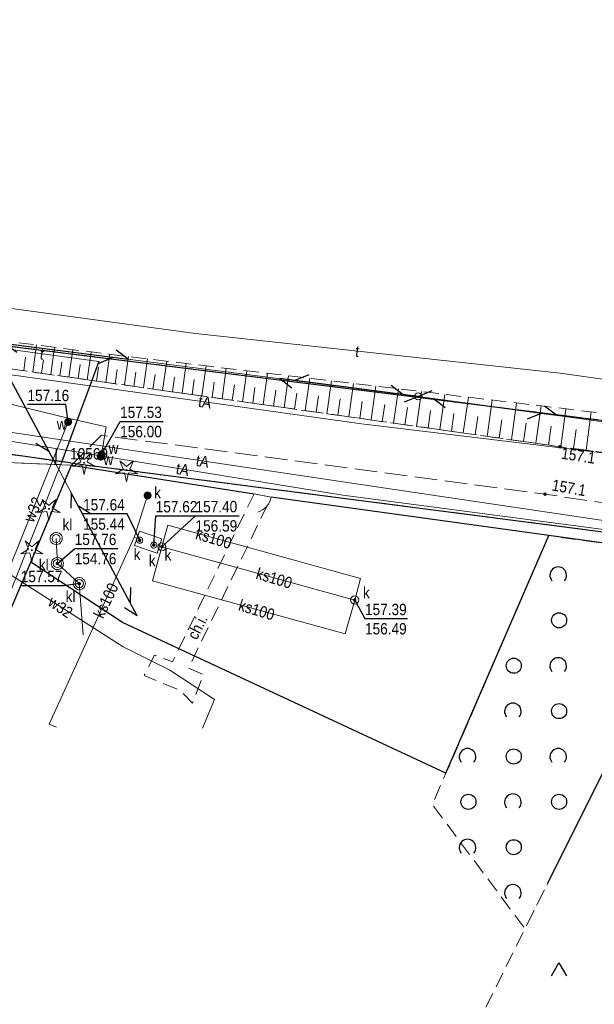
# Model space of a CAD drawing. Header units: metres. Extents: x 5548743 to 5556416, y 5707500 to 5714000.
# Tile 73 of 203: x 5555005 to 5555062, y 5709124 to 5709222. Entities that reach past the tile are written whole.
import ezdxf
from ezdxf.enums import TextEntityAlignment as Align

# ---------------------------------------------------------------- set-up
doc = ezdxf.new("R2010")
doc.units = ezdxf.units.M
doc.header["$MEASUREMENT"] = 0
for name, pattern in [('1.5_0.75', [2.25, 1.5, -0.75]), ('2.25_0.75', [3, 2.25, -0.75]), ('219-1000', [0]), ('otof_1000', [0]), ('sutp_1000', [0])]:
    doc.linetypes.add(name, pattern=pattern)
doc.layers.get('0').update_dxf_attribs({"color": 2, "linetype": 'CONTINUOUS', "lineweight": 5})
for name, color, linetype in [('000 Inne (niezydentyfikowane)', 7, 'CONTINUOUS'), ('202-punkt graniczny-Atr104', 7, 'CONTINUOUS'), ('217-kontur klasyfikacyjny', 7, 'CONTINUOUS'), ('218-kontur użytku gruntowego', 7, 'CONTINUOUS'), ('219-działka ewidencyjna', 7, 'CONTINUOUS'), ('chodnik', 7, 'CONTINUOUS'), ('chodnik-Atr17', 7, 'CONTINUOUS'), ('drzewo iglaste', 7, 'CONTINUOUS'), ('furtka', 7, 'CONTINUOUS'), ('jezdnia', 7, 'CONTINUOUS'), ('komora podziemna', 7, 'CONTINUOUS'), ('obudowa ochronna przewodu', 7, 'CONTINUOUS'), ('ogrodzenie trwałe', 7, 'CONTINUOUS'), ('osadnik  szambo', 7, 'CONTINUOUS'), ('osadnik  szambo-Atr17', 7, 'CONTINUOUS'), ('pikieta naturalna', 7, 'CONTINUOUS'), ('pikieta naturalna-Atr2', 7, 'CONTINUOUS'), ('przewód kanalizacyjny', 7, 'CONTINUOUS'), ('przewód kanalizacyjny-Atr1', 7, 'CONTINUOUS'), ('przewód telekomunikacyjny napowietrzny', 7, 'CONTINUOUS'), ('przewód telekomunikacyjny podziemny', 7, 'CONTINUOUS'), ('przewód telekomunikacyjny podziemny-Atr1', 7, 'CONTINUOUS'), ('przewód wodociągowy', 7, 'CONTINUOUS'), ('przewód wodociągowy-Atr1', 7, 'CONTINUOUS'), ('rzedna', 7, 'CONTINUOUS'), ('rzedna-Atr2', 7, 'CONTINUOUS'), ('rzedna-Atr3', 7, 'CONTINUOUS'), ('skarpa nieumocniona', 7, 'CONTINUOUS'), ('słup przewodów napowietrznych', 7, 'CONTINUOUS'), ('teren zalesiony', 7, 'CONTINUOUS'), ('właz do komory lub kanału', 7, 'CONTINUOUS'), ('właz do komory lub kanału - okrągły', 7, 'CONTINUOUS'), ('właz do komory lub kanału - okrągły-Atr17', 7, 'CONTINUOUS'), ('właz do komory lub kanału-Atr17', 7, 'CONTINUOUS'), ('zadrzewienie  zakrzewienie', 7, 'CONTINUOUS'), ('zasuwa lub zawór', 7, 'CONTINUOUS'), ('zasuwa lub zawór-Atr17', 7, 'CONTINUOUS')]:
    doc.layers.add(name, color=color, linetype=linetype)
doc.styles.get("Standard").update_dxf_attribs({"font": 'Working1250', "width": 0.75})
doc.linetypes.add('902-1000', pattern='A,5,0,[1,ksztalty.shx,S=1,R=0,X=0,Y=0],5', length=10)

# ---------------------------------------------------------------- blocks, each defined once
blk = doc.blocks.new('SUTP')
at = {"color": 0, "linetype": 'Continuous'}
for p, q in [((0, 0), (1.299, 0.75)), ((0, 0), (13.848, 0)), ((2.799, -0.75), (1.5, 0)), ((11.049, -0.75), (12.348, 0)), ((13.848, 0), (12.549, 0.75))]:
    blk.add_line(p, q, dxfattribs=at)
blk = doc.blocks.new('US25')
at = {"linetype": 'Continuous', "lineweight": 13}
h = blk.add_hatch(color=0, dxfattribs=at)
edge = h.paths.add_edge_path()
edge.add_arc((0, 0), 0.4, 0, 360)
blk = doc.blocks.new('PW01')
at = {"linetype": 'Continuous', "lineweight": 13}
h = blk.add_hatch(color=0, dxfattribs=at)
edge = h.paths.add_edge_path()
edge.add_arc((0, 0), 0.18, 0, 360)
blk = doc.blocks.new('OP011')
at = {"linetype": 'Continuous', "lineweight": 13}
h = blk.add_hatch(color=0, dxfattribs=at)
edge = h.paths.add_edge_path()
edge.add_arc((0, 0), 0.1, 0, 360)
at = {"color": 0, "linetype": 'Continuous', "lineweight": 13}
for p, q in [((-1.099, -0.357), (-0.324, 0.105)), ((-0.324, 0.105), (-0.679, 0.935)), ((-0.679, 0.935), (0, 0.341)), ((0, 0.341), (0.679, 0.935)), ((0.679, 0.935), (0.324, 0.105)), ((0.324, 0.105), (1.099, -0.357)), ((-0.2, -0.275), (-1.099, -0.357)), ((-0.2, -0.275), (0, -1.155)), ((0, -1.155), (0.2, -0.275)), ((1.099, -0.357), (0.2, -0.275))]:
    blk.add_line(p, q, dxfattribs=at)
blk = doc.blocks.new('US22')
at = {"color": 0, "linetype": 'Continuous', "lineweight": 0}
blk.add_circle((0, 0), 0.4, dxfattribs=at)
blk = doc.blocks.new('OK04')
at = {"color": 0, "linetype": 'Continuous', "lineweight": 0}
blk.add_arc((2, 0), 2, 120, 180, dxfattribs=at)
blk = doc.blocks.new('US15')
at = {"color": 0, "linetype": 'Continuous', "lineweight": 13}
blk.add_circle((0, 0), 0.35, dxfattribs=at)
blk = doc.blocks.new('OTZK3')
at = {"color": 0, "linetype": 'Continuous'}
for p, q in [((-0.75, -0.433), (0, 0.866)), ((0, 0.866), (0.75, -0.433))]:
    blk.add_line(p, q, dxfattribs=at)
blk = doc.blocks.new('OTZK1')
at = {"color": 0, "linetype": 'Continuous'}
blk.add_circle((0, 0), 0.75, dxfattribs=at)
blk = doc.blocks.new('OTZK2')
at = {"color": 0, "linetype": 'Continuous'}
blk.add_arc((0, 0), 0.825, 318.85, 221.162, dxfattribs=at)

msp = doc.modelspace()

# ---------------------------------------------------------------- linework, layer by layer
at = {"layer": '000 Inne (niezydentyfikowane)', "color": 252, "linetype": 'Continuous', "lineweight": 18, "flags": 128}
for points in [[(5555006.68, 5709186.67), (5555007.06, 5709189.36)], [(5555008.47, 5709186.42), (5555008.85, 5709189.13)], [(5555010.28, 5709186.17), (5555010.66, 5709188.9)], [(5555012.1, 5709185.91), (5555012.49, 5709188.66)], [(5555005.79, 5709186.8), (5555005.98, 5709188.14)], [(5555007.57, 5709186.55), (5555007.77, 5709187.9)], [(5555009.37, 5709186.29), (5555009.56, 5709187.65)], [(5555013.94, 5709185.65), (5555014.33, 5709188.43)], [(5555015.79, 5709185.39), (5555016.19, 5709188.2)], [(5555017.67, 5709185.12), (5555018.08, 5709187.98)], [(5555019.58, 5709184.85), (5555019.99, 5709187.75)], [(5555011.19, 5709186.04), (5555011.38, 5709187.41)], [(5555013.01, 5709185.78), (5555013.21, 5709187.16)], [(5555014.86, 5709185.52), (5555015.06, 5709186.92)], [(5555016.73, 5709185.25), (5555016.93, 5709186.67)], [(5555021.52, 5709184.58), (5555021.93, 5709187.52)], [(5555023.48, 5709184.3), (5555023.9, 5709187.28)], [(5555025.48, 5709184.02), (5555025.9, 5709187.05)], [(5555027.5, 5709183.73), (5555027.93, 5709186.8)], [(5555018.62, 5709184.99), (5555018.83, 5709186.43)], [(5555020.55, 5709184.71), (5555020.75, 5709186.17)], [(5555022.5, 5709184.44), (5555022.71, 5709185.92)], [(5555029.55, 5709183.44), (5555029.99, 5709186.56)], [(5555031.63, 5709183.14), (5555032.08, 5709186.31)], [(5555033.74, 5709182.85), (5555034.2, 5709186.06)], [(5555035.89, 5709182.54), (5555036.35, 5709185.8)], [(5555024.48, 5709184.16), (5555024.69, 5709185.66)], [(5555026.48, 5709183.87), (5555026.7, 5709185.4)], [(5555028.52, 5709183.58), (5555028.74, 5709185.13)], [(5555030.59, 5709183.29), (5555030.81, 5709184.86)], [(5555038.06, 5709182.23), (5555038.53, 5709185.54)], [(5555040.27, 5709181.92), (5555040.74, 5709185.28)], [(5555042.5, 5709181.61), (5555042.98, 5709185.01)], [(5555044.77, 5709181.28), (5555045.26, 5709184.74)], [(5555032.68, 5709183), (5555032.91, 5709184.59)], [(5555034.81, 5709182.69), (5555035.04, 5709184.31)], [(5555036.97, 5709182.39), (5555037.2, 5709184.03)], [(5555039.16, 5709182.08), (5555039.39, 5709183.74)], [(5555047.08, 5709180.96), (5555047.57, 5709184.46)], [(5555049.41, 5709180.63), (5555049.92, 5709184.18)], [(5555051.78, 5709180.29), (5555052.29, 5709183.9)], [(5555041.38, 5709181.76), (5555041.62, 5709183.45)], [(5555043.63, 5709181.45), (5555043.88, 5709183.16)], [(5555045.92, 5709181.12), (5555046.17, 5709182.86)], [(5555054.19, 5709179.95), (5555054.71, 5709183.61)], [(5555056.63, 5709179.61), (5555057.16, 5709183.32)], [(5555059.11, 5709179.26), (5555059.61, 5709183.02)], [(5555048.24, 5709180.79), (5555048.49, 5709182.56)], [(5555050.59, 5709180.46), (5555050.85, 5709182.25)], [(5555052.98, 5709180.12), (5555053.24, 5709181.94)], [(5555061.62, 5709178.92), (5555062.12, 5709182.72)], [(5555055.41, 5709179.78), (5555055.67, 5709181.62)], [(5555057.86, 5709179.43), (5555058.13, 5709181.3)], [(5555060.36, 5709179.09), (5555060.61, 5709180.98)]]:
    msp.add_lwpolyline(points, dxfattribs=at)
at = {"layer": '217-kontur klasyfikacyjny', "color": 3, "linetype": '1.5_0.75', "lineweight": 18, "flags": 128}
msp.add_lwpolyline([(5554965.22, 5709194.14), (5555163.75, 5709169.32)], dxfattribs=at)
at = {"layer": '218-kontur użytku gruntowego', "color": 70, "linetype": '1.5_0.75', "lineweight": 18, "flags": 128}
for points in [[(5554965.22, 5709194.14), (5555163.75, 5709169.32)], [(5555163.75, 5709169.32), (5554965.22, 5709194.14)], [(5555010.39, 5709177.67), (5555001.68, 5709178.88)], [(5555001.68, 5709178.88), (5555010.39, 5709177.67)], [(5555195.65, 5709153.71), (5555010.39, 5709177.67)], [(5555010.39, 5709177.67), (5555195.65, 5709153.71)]]:
    msp.add_lwpolyline(points, dxfattribs=at)
at = {"layer": '219-działka ewidencyjna', "color": 94, "linetype": '219-1000', "lineweight": 30, "flags": 128}
for points in [[(5554965.22, 5709194.14), (5555197.48, 5709165.1)], [(5555010.39, 5709177.67), (5555001.68, 5709178.88)], [(5555010.39, 5709177.67), (5555195.65, 5709153.71)]]:
    msp.add_lwpolyline(points, dxfattribs=at)
at = {"layer": 'chodnik', "color": 252, "linetype": '1.5_0.75', "lineweight": 18, "flags": 128}
msp.add_lwpolyline([(5555028.65, 5709174.61), (5555020.56, 5709157.93), (5555018.77, 5709158.59), (5555017.74, 5709156.59), (5555021.3, 5709155.12), (5555022.54, 5709153.84), (5555023.64, 5709156.68), (5555022.14, 5709157.3), (5555030.35, 5709174.26)], close=True, dxfattribs=at)
at = {"layer": 'furtka', "color": 252, "linetype": 'otof_1000', "lineweight": 18, "flags": 128}
msp.add_lwpolyline([(5555030.35, 5709174.26), (5555028.65, 5709174.61)], dxfattribs=at)
at = {"layer": 'jezdnia', "color": 252, "linetype": '2.25_0.75', "lineweight": 18, "flags": 128}
for points in [[(5554717.46, 5709221.61), (5554716.96, 5709216.34), (5554728.64, 5709215.67), (5554775.93, 5709210.62), (5554782.05, 5709209.96), (5554826.5, 5709205.74), (5554878.37, 5709198.24), (5554943.14, 5709190.66), (5555001.12, 5709182.04), (5555003.76, 5709177.73), (5555010.54, 5709177.44), (5555013.5, 5709180.41), (5555057.53, 5709174.57), (5555076.46, 5709171.71), (5555082.17, 5709172.29), (5555083.25, 5709176.06), (5555059.01, 5709179.27), (5555001.7, 5709187.38), (5554966.18, 5709191.8), (5554963.34, 5709193.88), (5554961.49, 5709196.41), (5554957.2, 5709197.24), (5554957.81, 5709193.2), (5554943.24, 5709195.42), (5554947.46, 5709198.02), (5554940.45, 5709198.43), (5554932.83, 5709196.31), (5554879.01, 5709202.67), (5554826.73, 5709209.45), (5554775.98, 5709215.02), (5554763.05, 5709216.14), (5554728.6, 5709219.93)], [(5555003.76, 5709177.73), (5555003.27, 5709173.28), (5554998.86, 5709162.77), (5555003.6, 5709160.98), (5555010.54, 5709177.44)]]:
    msp.add_lwpolyline(points, close=True, dxfattribs=at)
at = {"layer": 'komora podziemna', "color": 34, "linetype": 'Continuous', "lineweight": 18, "flags": 128}
msp.add_lwpolyline([(5555017.27, 5709170.88), (5555019.5, 5709170.13), (5555019.03, 5709168.73), (5555016.8, 5709169.48)], close=True, dxfattribs=at)
at = {"layer": 'obudowa ochronna przewodu', "color": 252, "linetype": 'Continuous', "lineweight": 25, "flags": 128}
msp.add_lwpolyline([(5555013.24, 5709187.71), (5555009.58, 5709177.79)], dxfattribs=at)
at = {"layer": 'ogrodzenie trwałe', "color": 252, "linetype": '902-1000', "lineweight": 25, "flags": 128}
for points in [[(5555006.49, 5709167.82), (5555010.54, 5709177.44), (5555028.65, 5709174.61)], [(5555057.9, 5709170.45), (5555030.35, 5709174.26)], [(5555047.7, 5709146.89), (5555057.9, 5709170.45)], [(5555057.8, 5709136), (5555073.93, 5709168.24), (5555057.9, 5709170.45)], [(5554999.12, 5709150.76), (5555003.6, 5709160.98), (5555006.49, 5709167.82)], [(5555047.7, 5709146.89), (5555015.59, 5709161.85), (5555006.49, 5709167.82)]]:
    msp.add_lwpolyline(points, dxfattribs=at)
at = {"layer": 'osadnik  szambo', "color": 34, "linetype": 'Continuous', "lineweight": 18, "flags": 128}
for points in [[(5555009.61, 5709170.18), (5555009.61, 5709170.06), (5555009.57, 5709169.94), (5555009.51, 5709169.83), (5555009.42, 5709169.72), (5555009.33, 5709169.65), (5555009.22, 5709169.6), (5555009.09, 5709169.57), (5555008.97, 5709169.56), (5555008.84, 5709169.59), (5555008.73, 5709169.64), (5555008.62, 5709169.71), (5555008.53, 5709169.8), (5555008.47, 5709169.91), (5555008.43, 5709170.03), (5555008.41, 5709170.15), (5555008.42, 5709170.27), (5555008.46, 5709170.39), (5555008.52, 5709170.5), (5555008.6, 5709170.6), (5555008.7, 5709170.68), (5555008.81, 5709170.73), (5555008.94, 5709170.76), (5555009.06, 5709170.77), (5555009.19, 5709170.74), (5555009.3, 5709170.69), (5555009.4, 5709170.62), (5555009.5, 5709170.53), (5555009.56, 5709170.42), (5555009.6, 5709170.3)], [(5555009.73, 5709167.7), (5555009.72, 5709167.58), (5555009.69, 5709167.46), (5555009.63, 5709167.35), (5555009.54, 5709167.25), (5555009.44, 5709167.17), (5555009.33, 5709167.12), (5555009.21, 5709167.09), (5555009.09, 5709167.08), (5555008.95, 5709167.11), (5555008.84, 5709167.16), (5555008.74, 5709167.23), (5555008.65, 5709167.32), (5555008.59, 5709167.43), (5555008.54, 5709167.55), (5555008.53, 5709167.67), (5555008.54, 5709167.79), (5555008.58, 5709167.91), (5555008.63, 5709168.02), (5555008.72, 5709168.13), (5555008.82, 5709168.2), (5555008.93, 5709168.25), (5555009.06, 5709168.28), (5555009.18, 5709168.29), (5555009.31, 5709168.26), (5555009.42, 5709168.21), (5555009.52, 5709168.14), (5555009.61, 5709168.05), (5555009.68, 5709167.94), (5555009.72, 5709167.82)], [(5555010.92, 5709165.24), (5555010.83, 5709165.33), (5555010.76, 5709165.44), (5555010.72, 5709165.56), (5555010.71, 5709165.68), (5555010.72, 5709165.8), (5555010.75, 5709165.92), (5555010.81, 5709166.03), (5555010.9, 5709166.14), (5555011, 5709166.21), (5555011.1, 5709166.26), (5555011.23, 5709166.29), (5555011.35, 5709166.3), (5555011.48, 5709166.27), (5555011.6, 5709166.22), (5555011.7, 5709166.15), (5555011.79, 5709166.06), (5555011.85, 5709165.95), (5555011.89, 5709165.83), (5555011.91, 5709165.71), (5555011.9, 5709165.59), (5555011.86, 5709165.47), (5555011.81, 5709165.36), (5555011.72, 5709165.25), (5555011.62, 5709165.18), (5555011.51, 5709165.13), (5555011.38, 5709165.1), (5555011.26, 5709165.09), (5555011.13, 5709165.12), (5555011.02, 5709165.17)]]:
    msp.add_lwpolyline(points, close=True, dxfattribs=at)
at = {"layer": 'przewód kanalizacyjny', "color": 34, "linetype": 'Continuous', "lineweight": 18, "flags": 128}
for points in [[(5555016.75, 5709170.28), (5555018.09, 5709174.43)], [(5555019.51, 5709169.35), (5555020.09, 5709171.48), (5555039.22, 5709166.19), (5555038.64, 5709164.07)], [(5555016.75, 5709170.28), (5555008.32, 5709151.77), (5555009.06, 5709151.46)], [(5555011.31, 5709165.69), (5555009.13, 5709167.69), (5555009.01, 5709170.16)], [(5555016.75, 5709170.28), (5555017.04, 5709170.19)], [(5555019.51, 5709169.35), (5555018.57, 5709165.98), (5555037.7, 5709160.7), (5555038.64, 5709164.07)], [(5555019.27, 5709169.44), (5555019.51, 5709169.35)], [(5555019.51, 5709169.35), (5555038.64, 5709164.07)], [(5555011.7, 5709160.63), (5555011.31, 5709165.69)]]:
    msp.add_lwpolyline(points, dxfattribs=at)
at = {"layer": 'przewód telekomunikacyjny napowietrzny', "color": 30, "linetype": 'sutp_1000', "lineweight": 18, "flags": 128}
for points in [[(5555044.94, 5709184.26), (5555002.43, 5709189.71)], [(5555002.43, 5709189.71), (5555044.94, 5709184.26)], [(5555002.43, 5709189.71), (5555017.06, 5709162.49)], [(5555092.62, 5709177.73), (5555044.94, 5709184.26)]]:
    msp.add_lwpolyline(points, dxfattribs=at)
at = {"layer": 'przewód telekomunikacyjny podziemny', "color": 30, "linetype": 'Continuous', "lineweight": 18, "flags": 128}
for points in [[(5554714.01, 5709216.59), (5554713.9, 5709215.42), (5554727.27, 5709213.85), (5554762.04, 5709209.65), (5554789.46, 5709206.89), (5554828.23, 5709202.12), (5554850.71, 5709199.22), (5554908.67, 5709191.73), (5554933.91, 5709190.97), (5554958.48, 5709187.69), (5555003.43, 5709179.99), (5555037.45, 5709174.45), (5555074.43, 5709169.6)], [(5554714.01, 5709216.59), (5554727.68, 5709215.19), (5554762.17, 5709211.02), (5554789.45, 5709208.5), (5554828.27, 5709204.42), (5554851.1, 5709201.05), (5554908.76, 5709192.88), (5554934.14, 5709192.42), (5554958.65, 5709188.65), (5555002.81, 5709180.94), (5555037.7, 5709175.74), (5555074.67, 5709170.26)], [(5554968.33, 5709201.71), (5554980.45, 5709199.09), (5554998.01, 5709193.86), (5555022.85, 5709190.51), (5555059.02, 5709186.55), (5555092.36, 5709181.86)], [(5554965.71, 5709192.82), (5555001.2, 5709186.87), (5555039.33, 5709181.53), (5555076.66, 5709177.03)], [(5554965.71, 5709192.82), (5555001.2, 5709186.87), (5555039.33, 5709181.53), (5555076.66, 5709177.03)], [(5555002.43, 5709189.71), (5555002.76, 5709189.15), (5555013.24, 5709187.71), (5555009.58, 5709177.79), (5555002.86, 5709160.89), (5555001.59, 5709157.97), (5554993.16, 5709138.72), (5554978.67, 5709102.73), (5554976.65, 5709098.04)]]:
    msp.add_lwpolyline(points, dxfattribs=at)
at = {"layer": 'przewód wodociągowy', "color": 5, "linetype": 'Continuous', "lineweight": 18, "flags": 128}
for points in [[(5554959.04, 5709190.38), (5554969.39, 5709189.12), (5555001.77, 5709184.16), (5555010.35, 5709182.08)], [(5554979.22, 5709066.75), (5554971.82, 5709074.73), (5554970.03, 5709079.41), (5554970.63, 5709085.61), (5554979.31, 5709106.92), (5554986.5, 5709125.21), (5554988.67, 5709134.51), (5554989.23, 5709138.93), (5554992.66, 5709145.04), (5555004.17, 5709166.76), (5555010.2, 5709181.73), (5555010.35, 5709182.08)], [(5555010.35, 5709182.08), (5555013.99, 5709181.24), (5555013.51, 5709178.51), (5555013.43, 5709178.29)], [(5555004.17, 5709166.76), (5555015.66, 5709159.44), (5555020.29, 5709157.12), (5555024.72, 5709154.22), (5555023.54, 5709151.35)]]:
    msp.add_lwpolyline(points, dxfattribs=at)
at = {"layer": 'rzedna-Atr2', "color": 252, "flags": 128}
for points in [[(5555010.2, 5709181.73), (5555009.96, 5709183.44), (5555006.164, 5709183.44)], [(5555013.51, 5709178.51), (5555015.36, 5709181.77), (5555019.643, 5709181.77)], [(5555017.3, 5709169.99), (5555016.06, 5709172.6), (5555011.682, 5709172.6)], [(5555018.7, 5709169.52), (5555018.89, 5709172.41), (5555023.125, 5709172.41)], [(5555019.51, 5709169.35), (5555022.84, 5709172.42), (5555027.162, 5709172.42)], [(5555009.13, 5709167.69), (5555010.85, 5709169.17), (5555015.133, 5709169.17)], [(5555011.31, 5709165.69), (5555009.79, 5709165.49), (5555005.499, 5709165.49)], [(5555038.64, 5709164.07), (5555039.66, 5709162.22), (5555043.895, 5709162.22)]]:
    msp.add_lwpolyline(points, dxfattribs=at)
at = {"layer": 'skarpa nieumocniona', "color": 252, "linetype": '1.5_0.75', "lineweight": 18, "flags": 128}
msp.add_lwpolyline([(5554961.4, 5709211.6), (5554960.77, 5709199.54), (5554961.49, 5709196.41), (5554963.34, 5709193.88), (5554966.18, 5709191.8), (5555001.7, 5709187.38), (5555059.01, 5709179.27), (5555083.25, 5709176.06), (5555121.43, 5709171.58), (5555200.24, 5709160.42), (5555208.2, 5709166.23), (5555212.58, 5709185.53), (5555210.51, 5709185.21), (5555205.64, 5709167.33), (5555173.19, 5709169.47), (5555014.3, 5709188.43), (5554979.42, 5709192.9), (5554963.33, 5709198.74), (5554964.44, 5709200.72)], close=True, dxfattribs=at)
msp.add_lwpolyline([(5554961.4, 5709211.6), (5554960.77, 5709199.54), (5554961.49, 5709196.41), (5554963.34, 5709193.88), (5554966.18, 5709191.8), (5555001.7, 5709187.38), (5555059.01, 5709179.27), (5555083.25, 5709176.06), (5555121.43, 5709171.58), (5555200.24, 5709160.42), (5555208.2, 5709166.23), (5555212.58, 5709185.53), (5555210.51, 5709185.21), (5555205.64, 5709167.33), (5555173.19, 5709169.47), (5555014.3, 5709188.43), (5554979.42, 5709192.9), (5554963.33, 5709198.74), (5554964.44, 5709200.72)], close=True, dxfattribs=at)
at = {"layer": 'teren zalesiony', "color": 3, "linetype": '1.5_0.75', "lineweight": 18, "flags": 128}
msp.add_lwpolyline([(5555562.91, 5709073.89), (5555565.87, 5709093.03), (5555567.28, 5709108.83), (5555210.23, 5709151.98), (5555208.28, 5709134.78), (5555207.6, 5709129.65), (5555203.71, 5709129.49), (5555204.41, 5709135.09), (5555205.83, 5709152.51), (5555195.65, 5709153.71), (5555073.93, 5709168.24), (5555057.8, 5709136), (5555055.54, 5709131.47), (5555017.83, 5709055.97)], close=True, dxfattribs=at)
at = {"layer": 'właz do komory lub kanału', "color": 252, "linetype": 'Continuous', "lineweight": 18, "flags": 128}
for points in [[(5555017.6, 5709170), (5555017.59, 5709169.94), (5555017.57, 5709169.88), (5555017.55, 5709169.82), (5555017.51, 5709169.78), (5555017.46, 5709169.74), (5555017.4, 5709169.71), (5555017.34, 5709169.69), (5555017.28, 5709169.69), (5555017.22, 5709169.7), (5555017.16, 5709169.73), (5555017.11, 5709169.77), (5555017.07, 5709169.81), (5555017.03, 5709169.87), (5555017.01, 5709169.93), (5555017, 5709169.99), (5555017.01, 5709170.05), (5555017.03, 5709170.11), (5555017.06, 5709170.17), (5555017.1, 5709170.21), (5555017.15, 5709170.25), (5555017.21, 5709170.28), (5555017.26, 5709170.29), (5555017.32, 5709170.29), (5555017.39, 5709170.29), (5555017.45, 5709170.26), (5555017.5, 5709170.22), (5555017.54, 5709170.18), (5555017.57, 5709170.12), (5555017.59, 5709170.06)], [(5555019, 5709169.52), (5555018.99, 5709169.46), (5555018.98, 5709169.4), (5555018.95, 5709169.34), (5555018.91, 5709169.3), (5555018.86, 5709169.26), (5555018.8, 5709169.23), (5555018.74, 5709169.22), (5555018.68, 5709169.21), (5555018.62, 5709169.22), (5555018.56, 5709169.25), (5555018.51, 5709169.29), (5555018.47, 5709169.33), (5555018.44, 5709169.39), (5555018.41, 5709169.45), (5555018.4, 5709169.51), (5555018.41, 5709169.57), (5555018.43, 5709169.63), (5555018.46, 5709169.69), (5555018.5, 5709169.73), (5555018.55, 5709169.77), (5555018.61, 5709169.8), (5555018.67, 5709169.81), (5555018.73, 5709169.82), (5555018.79, 5709169.81), (5555018.85, 5709169.78), (5555018.9, 5709169.74), (5555018.94, 5709169.7), (5555018.97, 5709169.64), (5555018.99, 5709169.58)]]:
    msp.add_lwpolyline(points, close=True, dxfattribs=at)
at = {"layer": 'zadrzewienie  zakrzewienie', "color": 252, "linetype": '1.5_0.75', "lineweight": 18, "flags": 128}
msp.add_lwpolyline([(5555057.9, 5709170.45), (5555047.7, 5709146.89), (5555046.34, 5709143.8), (5555055.54, 5709131.47), (5555057.8, 5709136), (5555073.93, 5709168.24)], close=True, dxfattribs=at)

# ---------------------------------------------------------------- block references
at = {"layer": 'drzewo iglaste', "color": 94, "linetype": 'Continuous', "lineweight": 18}
for p in [(5555011.78, 5709177.67), (5555016, 5709176.95), (5555008.3, 5709173.11), (5555006.6, 5709169.01)]:
    msp.add_blockref('OP011', p, dxfattribs=at)
at = {"layer": 'furtka', "color": 252, "linetype": 'Continuous', "lineweight": 18, "rotation": 168.366}
msp.add_blockref('OK04', (5555030.35, 5709174.26), dxfattribs=at)
at = {"layer": 'pikieta naturalna', "color": 252, "linetype": 'Continuous', "lineweight": 13}
for p in [(5555059.01, 5709179.27), (5555057.53, 5709174.57)]:
    msp.add_blockref('PW01', p, dxfattribs=at)
at = {"layer": 'przewód telekomunikacyjny napowietrzny', "color": 30, "linetype": 'Continuous', "lineweight": 18}
for p, rotation in [((5555002.43, 5709189.71), 298.257), ((5555002.43, 5709189.71), 352.6940000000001), ((5555044.94, 5709184.26), 172.694), ((5555044.94, 5709184.26), 352.2019999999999), ((5555017.06, 5709162.49), 118.257)]:
    msp.add_blockref('SUTP', p, dxfattribs=dict(at, rotation=rotation))
at = {"layer": 'rzedna', "color": 5, "linetype": 'Continuous', "lineweight": 18}
for p in [(5555010.2, 5709181.73), (5555013.51, 5709178.51)]:
    msp.add_blockref('PW01', p, dxfattribs=at)
at = {"layer": 'rzedna', "color": 34, "linetype": 'Continuous', "lineweight": 18}
for p in [(5555017.3, 5709169.99), (5555018.7, 5709169.52), (5555019.51, 5709169.35), (5555009.13, 5709167.69), (5555011.31, 5709165.69), (5555038.64, 5709164.07)]:
    msp.add_blockref('PW01', p, dxfattribs=at)
at = {"layer": 'słup przewodów napowietrznych', "color": 252, "linetype": 'Continuous', "lineweight": 18}
msp.add_blockref('US15', (5555044.94, 5709184.26), dxfattribs=at)
at = {"layer": 'teren zalesiony', "color": 3, "linetype": 'Continuous', "lineweight": 18}
msp.add_blockref('OTZK3', (5555058.916, 5709127.236), dxfattribs=at)
at = {"layer": 'właz do komory lub kanału - okrągły', "color": 252, "linetype": 'Continuous', "lineweight": 18}
for p in [(5555009.01, 5709170.16), (5555019.51, 5709169.35), (5555009.13, 5709167.69), (5555011.31, 5709165.69), (5555038.64, 5709164.07)]:
    msp.add_blockref('US22', p, dxfattribs=at)
at = {"layer": 'zadrzewienie  zakrzewienie', "color": 3, "linetype": 'Continuous', "lineweight": 18}
for name, p in [('OTZK2', (5555058.839, 5709166.522)), ('OTZK1', (5555058.926, 5709162.056)), ('OTZK2', (5555058.839, 5709157.522)), ('OTZK1', (5555054.426, 5709157.556)), ('OTZK2', (5555054.339, 5709153.022)), ('OTZK1', (5555058.926, 5709153.056)), ('OTZK2', (5555049.839, 5709148.522)), ('OTZK1', (5555054.426, 5709148.556)), ('OTZK2', (5555058.839, 5709148.522)), ('OTZK1', (5555049.926, 5709144.056)), ('OTZK2', (5555054.339, 5709144.022)), ('OTZK1', (5555058.926, 5709144.056)), ('OTZK2', (5555049.839, 5709139.522)), ('OTZK1', (5555054.426, 5709139.556)), ('OTZK2', (5555054.339, 5709135.022))]:
    msp.add_blockref(name, p, dxfattribs=at)
at = {"layer": 'zasuwa lub zawór', "color": 5, "linetype": 'Continuous', "lineweight": 18}
for p in [(5555010.2, 5709181.73), (5555013.51, 5709178.51), (5555013.43, 5709178.29)]:
    msp.add_blockref('US25', p, dxfattribs=at)
at = {"layer": 'zasuwa lub zawór', "color": 34, "linetype": 'Continuous', "lineweight": 18}
msp.add_blockref('US25', (5555018.09, 5709174.43), dxfattribs=at)

# ---------------------------------------------------------------- texts
at = {"layer": '202-punkt graniczny-Atr104', "color": 252, "width": 0.9}
msp.add_text('10569', height=1.125, dxfattribs=at).set_placement((5555010.39, 5709177.67), align=Align.BOTTOM_LEFT)
at = {"layer": 'chodnik-Atr17', "color": 252, "width": 0.9}
msp.add_text('ch.i.', height=1.125, rotation=62.877, dxfattribs=at).set_placement((5555022.97, 5709160.04))
at = {"layer": 'osadnik  szambo-Atr17', "color": 34, "width": 0.9}
for p in [(5555009.64, 5709170.98), (5555007.29, 5709167), (5555009.95, 5709163.86)]:
    msp.add_text('kl', height=1.125, dxfattribs=at).set_placement(p)
at = {"layer": 'pikieta naturalna-Atr2', "color": 252, "width": 0.9}
for rotation, p in [(351.154, (5555059.08, 5709178.09)), (350.07, (5555058.15, 5709174.94))]:
    msp.add_text('157.1', height=1.125, rotation=rotation, dxfattribs=at).set_placement(p)
at = {"layer": 'przewód kanalizacyjny-Atr1', "color": 34, "width": 0.9}
for rotation, p in [(343.245, (5555022.92, 5709170.69)), (343.245, (5555028.92, 5709166.75)), (64.203, (5555013.16, 5709162.39)), (343.245, (5555027.18, 5709163.61))]:
    msp.add_text('ks100', height=1.125, rotation=rotation, dxfattribs=at).set_placement(p, align=Align.MIDDLE_LEFT)
at = {"layer": 'przewód telekomunikacyjny podziemny-Atr1', "color": 30, "width": 0.9}
for s, rotation, p in [('t', 350.858, (5555007.42, 5709188.51)), ('t', 352.451, (5555038.72, 5709188.77)), ('tA', 350.716, (5555023.15, 5709183.8)), ('tA', 350.222, (5555022.91, 5709177.94)), ('tA', 349.433, (5555020.94, 5709177.14))]:
    msp.add_text(s, height=1.125, rotation=rotation, dxfattribs=at).set_placement(p, align=Align.MIDDLE_LEFT)
at = {"layer": 'przewód wodociągowy-Atr1', "color": 5, "width": 0.9}
for rotation, p in [(66.74, (5555006.24, 5709171.9)), (326.193, (5555008.41, 5709164.06))]:
    msp.add_text('w32', height=1.125, rotation=rotation, dxfattribs=at).set_placement(p, align=Align.MIDDLE_LEFT)
at = {"layer": 'rzedna-Atr2', "color": 5, "width": 0.9}
for s, p in [('157.16', (5555006.164, 5709183.451)), ('157.53', (5555015.36, 5709181.781))]:
    msp.add_text(s, height=1.125, dxfattribs=at).set_placement(p, align=Align.BOTTOM_LEFT)
at = {"layer": 'rzedna-Atr2', "color": 34, "width": 0.9}
for s, p in [('157.64', (5555011.682, 5709172.611)), ('157.62', (5555018.89, 5709172.421)), ('157.40', (5555022.84, 5709172.431)), ('157.76', (5555010.85, 5709169.181)), ('157.57', (5555005.499, 5709165.501)), ('157.39', (5555039.66, 5709162.231))]:
    msp.add_text(s, height=1.125, dxfattribs=at).set_placement(p, align=Align.BOTTOM_LEFT)
at = {"layer": 'rzedna-Atr3', "color": 5, "width": 0.9}
msp.add_text('156.00', height=1.125, dxfattribs=at).set_placement((5555015.36, 5709179.869), align=Align.BOTTOM_LEFT)
at = {"layer": 'rzedna-Atr3', "color": 34, "width": 0.9}
for s, p in [('155.44', (5555011.682, 5709170.699)), ('156.59', (5555022.84, 5709170.519)), ('154.76', (5555010.85, 5709167.269)), ('156.49', (5555039.66, 5709160.319))]:
    msp.add_text(s, height=1.125, dxfattribs=at).set_placement(p, align=Align.BOTTOM_LEFT)
at = {"layer": 'właz do komory lub kanału - okrągły-Atr17', "color": 252, "width": 0.9}
for p in [(5555019.77, 5709167.98), (5555039.46, 5709164.24)]:
    msp.add_text('k', height=1.125, dxfattribs=at).set_placement(p)
at = {"layer": 'właz do komory lub kanału-Atr17', "color": 252, "width": 0.9}
for p in [(5555016.7, 5709168.03), (5555018.2, 5709167.41)]:
    msp.add_text('k', height=1.125, dxfattribs=at).set_placement(p)
at = {"layer": 'zasuwa lub zawór-Atr17', "color": 5, "width": 0.9}
for p in [(5555009.07, 5709180.97), (5555014.21, 5709178.56), (5555013.7, 5709177.44)]:
    msp.add_text('w', height=1.125, dxfattribs=at).set_placement(p)
at = {"layer": 'zasuwa lub zawór-Atr17', "color": 34, "width": 0.9}
msp.add_text('k', height=1.125, dxfattribs=at).set_placement((5555018.73, 5709174.16))

doc.saveas('drawing.dxf')
